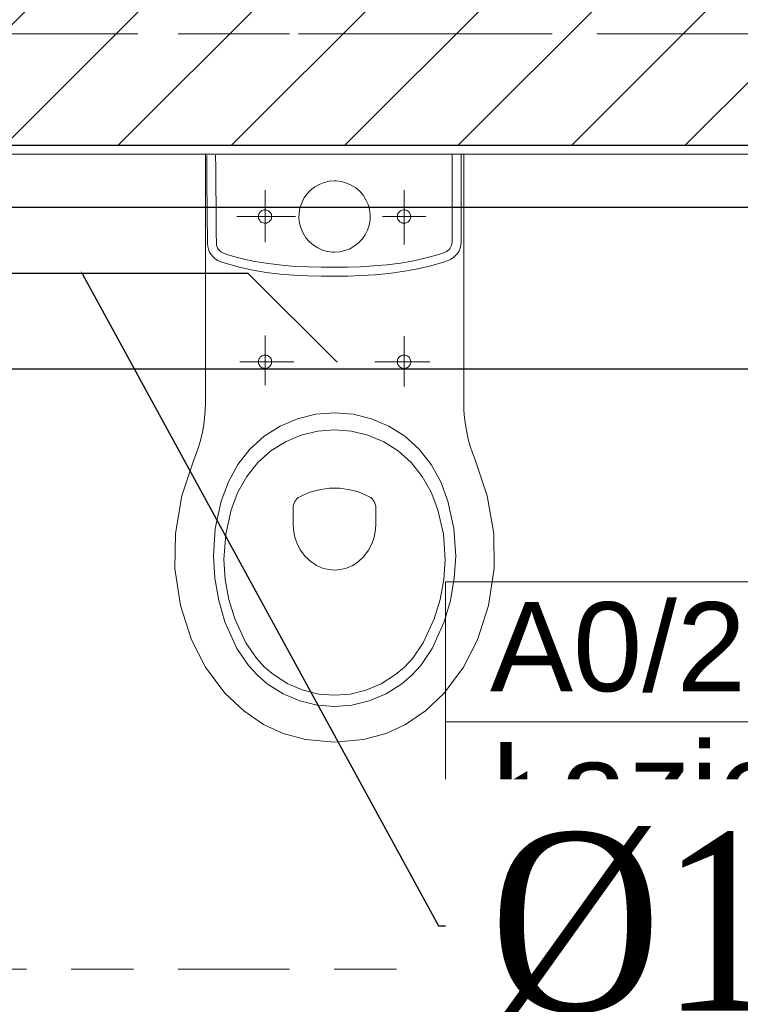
# Model space of a CAD drawing. Header units: millimetres. Extents: x -52968 to 399385, y -141133 to 110561.
# Tile 30 of 146: x 68572 to 69381, y -109582 to -108477. Entities that reach past the tile are written whole.
import ezdxf
from ezdxf import colors
from ezdxf.entities.mleader import LeaderData, LeaderLine
from ezdxf.math import Vec2, Vec3

# ---------------------------------------------------------------- set-up
doc = ezdxf.new("R2010")
doc.units = ezdxf.units.MM
for name, pattern in [('SIM-Wegliniec-21.07.2025-Parter$0$Kropki i Kreski', [360, 180, -90, 0, -90]), ('SIM-Wegliniec-21.07.2025-Parter$0$Przerywana długa', [390, 250, -140]), ('SIM-Wegliniec-21.07.2025-Parter$0$Przerywana podwójnie', [295, 125, -50, 70, -50])]:
    doc.linetypes.add(name, pattern=pattern)
doc.layers.add('_xref', color=250, linetype='Continuous')
for name, color, linetype, lineweight in [('RR_IWK_KS', 19, 'Kanalizacja', 30), ('RR_IWK_opisy', 7, 'Continuous', 0), ('RR_ks_podposadzkowa', 32, 'Kanalizacja', 30), ('SIM-Wegliniec-21.07.2025-Parter$0$Nowe_A-Armatura_Nr_pióra__2', 250, 'Continuous', 0), ('SIM-Wegliniec-21.07.2025-Parter$0$Nowe_A-Belki-Wieniec_Nr_pióra__69', 250, 'Continuous', 0), ('SIM-Wegliniec-21.07.2025-Parter$0$Nowe_A-Belki-Wieniec_Nr_pióra__90', 250, 'Continuous', 0), ('SIM-Wegliniec-21.07.2025-Parter$0$Nowe_A-Osi_Nr_pióra__20', 250, 'Continuous', 0), ('SIM-Wegliniec-21.07.2025-Parter$0$Nowe_A-Posadzki_Nr_pióra__89', 250, 'Continuous', 0), ('SIM-Wegliniec-21.07.2025-Parter$0$Nowe_A-Strefy-Parter_Nr_pióra__94', 250, 'Continuous', 0), ('SIM-Wegliniec-21.07.2025-Parter$0$Nowe_A-Ściany-Wewnętrzne', 250, 'Continuous', 0), ('SIM-Wegliniec-21.07.2025-Parter$0$Nowe_A-Ściany-Wewnętrzne_Nr_pióra__27', 250, 'Continuous', 0), ('SIM-Wegliniec-21.07.2025-Parter$0$Nowe_A-Ściany-Wewnętrzne_Nr_pióra__47', 250, 'Continuous', 0), ('SIM-Wegliniec-21.07.2025-Parter$0$Nowe_Metryczki pomieszczeń Archicada_Nr_pióra__6', 250, 'Continuous', 0)]:
    doc.layers.add(name, color=color, linetype=linetype, lineweight=lineweight)
doc.styles.add('Garamond', font='GARA.TTF')
doc.styles.add('SIM-Wegliniec-21.07.2025-Parter$0$STYL_AUTOMATYCZNY_2', font='arial.ttf')
doc.styles.get("Standard").update_dxf_attribs({"font": 'arial.ttf'})
doc.linetypes.add('Kanalizacja', pattern='A,25,0,["◄",Standard,S=5,R=0,X=-5,Y=-2.5],0', length=25)

# ---------------------------------------------------------------- blocks, each defined once
blk = doc.blocks.new('SIM-Wegliniec-21.07.2025-Parter')
at = {"layer": 'SIM-Wegliniec-21.07.2025-Parter$0$Nowe_A-Ściany-Wewnętrzne', "linetype": 'Continuous', "lineweight": 0}
h = blk.add_hatch(dxfattribs=at)
h.set_pattern_fill('Bloczki_ceramiczne', color=256, style=0, pattern_type=2)
h.set_pattern_definition([(45, (0, 0), (-63.63961, 63.63961), [])])
h.paths.add_polyline_path([(68530.1, -108617.6), (70370.1, -108617.6), (70370.1, -108367.6), (68530.1, -108367.6)])
at = {"layer": 'SIM-Wegliniec-21.07.2025-Parter$0$Nowe_A-Ściany-Wewnętrzne', "linetype": 'Continuous', "lineweight": 0, "true_color": 0x000000}
h = blk.add_hatch(dxfattribs=at)
h.set_pattern_fill('Tynk', color=18, style=0, pattern_type=2)
h.set_pattern_definition([(0, (0, 0), (0, 86.60254), [0, -50]), (0, (25, 43.3), (0, 86.60254), [0, -50])])
h.paths.add_polyline_path([(67665.1, -108627.6), (70370.1, -108627.6), (70370.1, -108617.6), (67665.1, -108617.6)])
at = {"layer": 'SIM-Wegliniec-21.07.2025-Parter$0$Nowe_A-Armatura_Nr_pióra__2', "linetype": 'Continuous', "lineweight": 13}
for p, q in [((68780.3, -108627.6), (68798.4, -108627.6)), ((68780.3, -108627.6), (68780.3, -108662.6)), ((68781.8, -108629), (68781.9, -108643)), ((68791.8, -108628.9), (68791.9, -108642.9)), ((68798.4, -108627.6), (68816.5, -108627.6)), ((68816.5, -108627.6), (68834.7, -108627.6)), ((68834.7, -108627.6), (68852.8, -108627.6)), ((68852.8, -108627.6), (68870.9, -108627.6)), ((68870.9, -108627.6), (68889, -108627.6)), ((68889, -108627.6), (68907.2, -108627.6)), ((68907.2, -108627.6), (68925.3, -108627.6)), ((68943.4, -108627.6), (68925.3, -108627.6)), ((68961.5, -108627.6), (68943.4, -108627.6)), ((68979.7, -108627.6), (68961.5, -108627.6)), ((68997.8, -108627.6), (68979.7, -108627.6)), ((69015.9, -108627.6), (68997.8, -108627.6)), ((69034, -108627.6), (69015.9, -108627.6)), ((69052.2, -108627.6), (69034, -108627.6)), ((69070.3, -108627.6), (69052.2, -108627.6)), ((69057.3, -108627.6), (69057.3, -108641.6)), ((69067.3, -108627.6), (69067.3, -108641.6)), ((69070.3, -108627.6), (69070.3, -108662.6)), ((68781.9, -108643), (68782, -108656.3)), ((68791.9, -108642.9), (68792, -108656.2)), ((69057.3, -108641.6), (69057.3, -108654.9)), ((69067.3, -108641.6), (69067.3, -108654.9)), ((68782, -108656.3), (68782.1, -108669)), ((68792, -108656.2), (68792.1, -108668.9)), ((69057.3, -108654.9), (69057.3, -108667.6)), ((69067.3, -108654.9), (69067.3, -108667.6)), ((68780.3, -108662.6), (68780.3, -108697.5)), ((68903.1, -108664.4), (68898.4, -108668)), ((68908.2, -108661.5), (68903.1, -108664.4)), ((68913.7, -108659.4), (68908.2, -108661.5)), ((68919.4, -108658), (68913.7, -108659.4)), ((68925.3, -108657.6), (68919.4, -108658)), ((68927.2, -108657.6), (68925.3, -108657.6)), ((68933.1, -108658.4), (68927.2, -108657.6)), ((68938.7, -108660), (68933.1, -108658.4)), ((68944.1, -108662.4), (68938.7, -108660)), ((68949.1, -108665.5), (68944.1, -108662.4)), ((68953.6, -108669.3), (68949.1, -108665.5)), ((69057.3, -108667.6), (69057.3, -108679.9)), ((69067.3, -108667.6), (69067.3, -108679.9)), ((69070.3, -108662.6), (69070.3, -108697.5)), ((68782.1, -108669), (68782.3, -108681.3)), ((68792.1, -108668.9), (68792.3, -108681.2)), ((68847.3, -108668.1), (68847.3, -108675.4)), ((68847.3, -108675.4), (68847.3, -108682.7)), ((68891, -108677), (68888.4, -108682.3)), ((68894.4, -108672.2), (68891, -108677)), ((68898.4, -108668), (68894.4, -108672.2)), ((68957.4, -108673.8), (68953.6, -108669.3)), ((68960.5, -108678.8), (68957.4, -108673.8)), ((68962.9, -108684.1), (68960.5, -108678.8)), ((69003.3, -108668.1), (69003.3, -108675.8)), ((69003.3, -108675.8), (69003.3, -108683.4)), ((68782.3, -108681.3), (68782.4, -108693.3)), ((68792.3, -108681.2), (68792.4, -108693.2)), ((68847.3, -108682.7), (68847.3, -108690)), ((68847.3, -108690), (68847.3, -108697.3)), ((68886.5, -108687.9), (68885.5, -108693.7)), ((68888.4, -108682.3), (68886.5, -108687.9)), ((68964.5, -108689.8), (68962.9, -108684.1)), ((68965.2, -108695.6), (68964.5, -108689.8)), ((69003.3, -108683.4), (69003.3, -108691)), ((69057.3, -108679.9), (69057.3, -108691.9)), ((69067.3, -108679.9), (69067.3, -108691.9)), ((68780.3, -108697.5), (68780.3, -108732.5)), ((68782.4, -108693.3), (68782.5, -108704.9)), ((68792.4, -108693.2), (68792.5, -108704.8)), ((68845.3, -108697.6), (68815.8, -108697.6)), ((68839.8, -108697.2), (68839.9, -108696.1)), ((68839.8, -108698.3), (68839.8, -108697.2)), ((68840, -108699.4), (68839.8, -108698.3)), ((68839.9, -108696.1), (68840.2, -108695.1)), ((68840.4, -108700.5), (68840, -108699.4)), ((68840.2, -108695.1), (68840.7, -108694.1)), ((68840.9, -108701.4), (68840.4, -108700.5)), ((68840.7, -108694.1), (68841.3, -108693.1)), ((68841.3, -108693.1), (68842, -108692.3)), ((68842, -108692.3), (68842.8, -108691.6)), ((68842.8, -108691.6), (68843.8, -108691)), ((68843.8, -108691), (68844.8, -108690.5)), ((68844.8, -108690.5), (68845.8, -108690.2)), ((68862.8, -108697.6), (68845.3, -108697.6)), ((68845.8, -108690.2), (68846.9, -108690.1)), ((68846.9, -108690.1), (68848, -108690.1)), ((68847.3, -108697.3), (68847.3, -108704.6)), ((68848, -108690.1), (68849.1, -108690.3)), ((68849.1, -108690.3), (68850.2, -108690.7)), ((68850.2, -108690.7), (68851.1, -108691.2)), ((68851.1, -108691.2), (68852, -108691.8)), ((68852, -108691.8), (68852.8, -108692.6)), ((68852.8, -108692.6), (68853.5, -108693.4)), ((68853.5, -108693.4), (68854.1, -108694.4)), ((68854.1, -108700.8), (68853.5, -108701.8)), ((68854.1, -108694.4), (68854.5, -108695.4)), ((68854.5, -108699.8), (68854.1, -108700.8)), ((68854.5, -108695.4), (68854.7, -108696.5)), ((68854.7, -108698.7), (68854.5, -108699.8)), ((68854.7, -108696.5), (68854.8, -108697.6)), ((68854.8, -108697.6), (68854.7, -108698.7)), ((68881.3, -108697.6), (68862.8, -108697.6)), ((68885.5, -108693.7), (68885.3, -108699.6)), ((68885.3, -108699.6), (68886.1, -108705.4)), ((68965.1, -108701.5), (68965.2, -108695.6)), ((68980.9, -108697.6), (68979.1, -108697.6)), ((68998.4, -108697.6), (68980.9, -108697.6)), ((68995.9, -108696.5), (68995.8, -108697.6)), ((68995.8, -108697.6), (68995.9, -108698.7)), ((68996.1, -108695.4), (68995.9, -108696.5)), ((68995.9, -108698.7), (68996.1, -108699.8)), ((68996.5, -108694.4), (68996.1, -108695.4)), ((68996.1, -108699.8), (68996.5, -108700.8)), ((68997.1, -108693.4), (68996.5, -108694.4)), ((68996.5, -108700.8), (68997.1, -108701.8)), ((68997.7, -108692.6), (68997.1, -108693.4)), ((68998.5, -108691.8), (68997.7, -108692.6)), ((69027.9, -108697.6), (68998.4, -108697.6)), ((68999.4, -108691.2), (68998.5, -108691.8)), ((69000.4, -108690.7), (68999.4, -108691.2)), ((69001.5, -108690.3), (69000.4, -108690.7)), ((69002.6, -108690.1), (69001.5, -108690.3)), ((69003.7, -108690.1), (69002.6, -108690.1)), ((69003.3, -108691), (69003.3, -108698.7)), ((69003.3, -108698.7), (69003.3, -108706.3)), ((69004.7, -108690.2), (69003.7, -108690.1)), ((69005.8, -108690.5), (69004.7, -108690.2)), ((69006.8, -108691), (69005.8, -108690.5)), ((69007.8, -108691.6), (69006.8, -108691)), ((69008.6, -108692.3), (69007.8, -108691.6)), ((69009.3, -108693.1), (69008.6, -108692.3)), ((69009.9, -108694.1), (69009.3, -108693.1)), ((69009.7, -108701.4), (69010.2, -108700.5)), ((69010.3, -108695.1), (69009.9, -108694.1)), ((69010.2, -108700.5), (69010.6, -108699.4)), ((69010.6, -108696.1), (69010.3, -108695.1)), ((69010.8, -108697.2), (69010.6, -108696.1)), ((69010.6, -108699.4), (69010.8, -108698.3)), ((69010.8, -108698.3), (69010.8, -108697.2)), ((69057.3, -108691.9), (69057.3, -108703.5)), ((69067.3, -108691.9), (69067.3, -108703.5)), ((69070.3, -108697.5), (69070.3, -108732.5)), ((68782.5, -108704.9), (68782.6, -108716.4)), ((68792.5, -108704.8), (68792.6, -108716.3)), ((68841.5, -108702.4), (68840.9, -108701.4)), ((68842.3, -108703.2), (68841.5, -108702.4)), ((68843.1, -108703.8), (68842.3, -108703.2)), ((68844.1, -108704.4), (68843.1, -108703.8)), ((68845.1, -108704.8), (68844.1, -108704.4)), ((68846.2, -108705), (68845.1, -108704.8)), ((68847.3, -108705.1), (68846.2, -108705)), ((68847.3, -108704.6), (68847.3, -108711.9)), ((68848, -108705.1), (68847.3, -108705.1)), ((68847.3, -108711.9), (68847.3, -108719.2)), ((68849.1, -108704.9), (68848, -108705.1)), ((68850.2, -108704.5), (68849.1, -108704.9)), ((68851.1, -108704), (68850.2, -108704.5)), ((68852, -108703.4), (68851.1, -108704)), ((68852.8, -108702.6), (68852, -108703.4)), ((68853.5, -108701.8), (68852.8, -108702.6)), ((68886.1, -108705.4), (68887.7, -108711.1)), ((68887.7, -108711.1), (68890.1, -108716.4)), ((68962.2, -108712.9), (68964.1, -108707.3)), ((68964.1, -108707.3), (68965.1, -108701.5)), ((68997.1, -108701.8), (68997.7, -108702.6)), ((68997.7, -108702.6), (68998.5, -108703.4)), ((68998.5, -108703.4), (68999.4, -108704)), ((68999.4, -108704), (69000.4, -108704.5)), ((69000.4, -108704.5), (69001.5, -108704.9)), ((69001.5, -108704.9), (69002.6, -108705.1)), ((69002.6, -108705.1), (69003.3, -108705.1)), ((69003.3, -108705.1), (69004.4, -108705)), ((69003.3, -108706.3), (69003.3, -108713.9)), ((69004.4, -108705), (69005.5, -108704.8)), ((69005.5, -108704.8), (69006.5, -108704.4)), ((69006.5, -108704.4), (69007.5, -108703.8)), ((69007.5, -108703.8), (69008.3, -108703.2)), ((69008.3, -108703.2), (69009.1, -108702.4)), ((69009.1, -108702.4), (69009.7, -108701.4)), ((69057.3, -108703.5), (69057.3, -108715)), ((69067.3, -108703.5), (69067.3, -108715)), ((68782.6, -108716.4), (68782.7, -108727.7)), ((68792.6, -108716.3), (68792.7, -108727.6)), ((68847.3, -108719.2), (68847.3, -108726.5)), ((68890.1, -108716.4), (68893.2, -108721.4)), ((68893.2, -108721.4), (68897, -108725.9)), ((68952.2, -108727.2), (68956.2, -108723)), ((68956.2, -108723), (68959.6, -108718.2)), ((68959.6, -108718.2), (68962.2, -108712.9)), ((69003.3, -108713.9), (69003.3, -108721.5)), ((69003.3, -108721.5), (69003.3, -108729.2)), ((69057.3, -108715), (69057.3, -108726.3)), ((69067.3, -108715), (69067.3, -108726.3)), ((68780.3, -108732.5), (68780.3, -108767.4)), ((68782.7, -108727.7), (68783, -108731.1)), ((68783, -108731.1), (68783.8, -108734.4)), ((68792.7, -108727.6), (68792.9, -108729.5)), ((68792.9, -108729.5), (68793.3, -108731.3)), ((68793.3, -108731.3), (68794, -108732.9)), ((68794, -108732.9), (68795, -108734.5)), ((68897, -108725.9), (68901.5, -108729.7)), ((68901.5, -108729.7), (68906.4, -108732.8)), ((68906.4, -108732.8), (68911.8, -108735.2)), ((68936.9, -108735.8), (68942.4, -108733.7)), ((68942.4, -108733.7), (68947.5, -108730.8)), ((68947.5, -108730.8), (68952.2, -108727.2)), ((69055.1, -108733.2), (69054, -108734.6)), ((69056, -108731.7), (69055.1, -108733.2)), ((69056.7, -108730), (69056, -108731.7)), ((69057.1, -108728.2), (69056.7, -108730)), ((69057.3, -108726.3), (69057.1, -108728.2)), ((69066.2, -108733), (69065, -108736.1)), ((69067, -108729.7), (69066.2, -108733)), ((69067.3, -108726.3), (69067, -108729.7)), ((69070.3, -108732.5), (69070.3, -108767.4)), ((68783.8, -108734.4), (68785.1, -108737.5)), ((68785.1, -108737.5), (68786.8, -108740.3)), ((68786.8, -108740.3), (68789, -108742.9)), ((68789, -108742.9), (68791.4, -108745.1)), ((68791.4, -108745.1), (68794.3, -108746.9)), ((68795, -108734.5), (68796.1, -108735.9)), ((68796.1, -108735.9), (68797.5, -108737.1)), ((68797.5, -108737.1), (68799, -108738.1)), ((68799, -108738.1), (68800.7, -108738.8)), ((68808, -108741.2), (68800.8, -108738.8)), ((68822, -108745.1), (68808, -108741.2)), ((68836, -108748), (68822, -108745.1)), ((68911.8, -108735.2), (68917.5, -108736.8)), ((68917.5, -108736.8), (68923.3, -108737.5)), ((68923.3, -108737.5), (68925.3, -108737.6)), ((68925.3, -108737.6), (68931.1, -108737.1)), ((68931.1, -108737.1), (68936.9, -108735.8)), ((69014.2, -108747.2), (69028.2, -108744.1)), ((69028.2, -108744.1), (69042.2, -108740.1)), ((69042.2, -108740.1), (69049.3, -108737.6)), ((69051.1, -108736.8), (69049.4, -108737.6)), ((69052.6, -108735.8), (69051.1, -108736.8)), ((69054, -108734.6), (69052.6, -108735.8)), ((69058.7, -108743.7), (69055.9, -108745.6)), ((69061.2, -108741.5), (69058.7, -108743.7)), ((69063.3, -108739), (69061.2, -108741.5)), ((69065, -108736.1), (69063.3, -108739)), ((68794.3, -108746.9), (68797.4, -108748.3)), ((68803.9, -108750.4), (68797.4, -108748.3)), ((68818.4, -108754.5), (68803.9, -108750.4)), ((68833.4, -108757.7), (68818.4, -108754.5)), ((68851, -108750.5), (68836, -108748)), ((68866, -108752.4), (68851, -108750.5)), ((68881.1, -108753.6), (68866, -108752.4)), ((68895.6, -108754.2), (68881.1, -108753.6)), ((68910.3, -108754.6), (68895.6, -108754.2)), ((68925.1, -108754.6), (68910.3, -108754.6)), ((68925.1, -108754.6), (68940, -108754.4)), ((68940, -108754.4), (68954.6, -108754)), ((68954.6, -108754), (68969.1, -108753.1)), ((68969.1, -108753.1), (68984.2, -108751.8)), ((68984.2, -108751.8), (68999.2, -108749.8)), ((68999.2, -108749.8), (69014.2, -108747.2)), ((69016.9, -108756.8), (69031.8, -108753.5)), ((69031.8, -108753.5), (69046.4, -108749.2)), ((69046.4, -108749.2), (69052.8, -108747)), ((69055.9, -108745.6), (69052.8, -108747)), ((68848.7, -108760.3), (68833.4, -108757.7)), ((68864.1, -108762.2), (68848.7, -108760.3)), ((68879.5, -108763.5), (68864.1, -108762.2)), ((68895.3, -108764.2), (68879.5, -108763.5)), ((68910.2, -108764.6), (68895.3, -108764.2)), ((68925.2, -108764.6), (68910.2, -108764.6)), ((68925.1, -108764.6), (68940.2, -108764.4)), ((68940.2, -108764.4), (68955.1, -108763.9)), ((68955.1, -108763.9), (68970.8, -108763)), ((68970.8, -108763), (68986.3, -108761.6)), ((68986.3, -108761.6), (69001.6, -108759.5)), ((69001.6, -108759.5), (69016.9, -108756.8)), ((68780.3, -108767.4), (68780.3, -108802.4)), ((69070.3, -108767.4), (69070.3, -108802.4)), ((68780.3, -108802.4), (68780.3, -108837.3)), ((69070.3, -108802.4), (69070.3, -108837.3)), ((68847.3, -108831.1), (68847.3, -108838.1)), ((69003.3, -108832.1), (69003.3, -108839.2)), ((68780.3, -108837.3), (68780.3, -108872.3)), ((68847.3, -108838.1), (68847.3, -108845.1)), ((69003.3, -108839.2), (69003.3, -108846.2)), ((69070.3, -108837.3), (69070.3, -108872.3)), ((68841.3, -108856.1), (68842, -108855.3)), ((68842, -108855.3), (68842.8, -108854.6)), ((68842.8, -108854.6), (68843.8, -108854)), ((68843.8, -108854), (68844.8, -108853.5)), ((68844.8, -108853.5), (68845.8, -108853.2)), ((68845.8, -108853.2), (68846.9, -108853.1)), ((68846.9, -108853.1), (68848, -108853.1)), ((68847.3, -108845.1), (68847.3, -108852.1)), ((68847.3, -108852.1), (68847.3, -108859.1)), ((68848, -108853.1), (68849.1, -108853.3)), ((68849.1, -108853.3), (68850.2, -108853.7)), ((68850.2, -108853.7), (68851.1, -108854.2)), ((68851.1, -108854.2), (68852, -108854.8)), ((68852, -108854.8), (68852.8, -108855.6)), ((68852.8, -108855.6), (68853.5, -108856.4)), ((68997.7, -108855.6), (68997.1, -108856.4)), ((68998.5, -108854.8), (68997.7, -108855.6)), ((68999.4, -108854.2), (68998.5, -108854.8)), ((69000.4, -108853.7), (68999.4, -108854.2)), ((69001.5, -108853.3), (69000.4, -108853.7)), ((69002.6, -108853.1), (69001.5, -108853.3)), ((69003.7, -108853.1), (69002.6, -108853.1)), ((69003.3, -108846.2), (69003.3, -108853.2)), ((69003.3, -108853.2), (69003.3, -108860.3)), ((69004.7, -108853.2), (69003.7, -108853.1)), ((69005.8, -108853.5), (69004.7, -108853.2)), ((69006.8, -108854), (69005.8, -108853.5)), ((69007.8, -108854.6), (69006.8, -108854)), ((69008.6, -108855.3), (69007.8, -108854.6)), ((69009.3, -108856.1), (69008.6, -108855.3)), ((68826.5, -108860.6), (68818.9, -108860.6)), ((68834.1, -108860.6), (68826.5, -108860.6)), ((68841.7, -108860.6), (68834.1, -108860.6)), ((68839.8, -108860.2), (68839.9, -108859.1)), ((68839.8, -108861.3), (68839.8, -108860.2)), ((68840, -108862.4), (68839.8, -108861.3)), ((68839.9, -108859.1), (68840.2, -108858.1)), ((68840.4, -108863.5), (68840, -108862.4)), ((68840.2, -108858.1), (68840.7, -108857.1)), ((68840.9, -108864.4), (68840.4, -108863.5)), ((68840.7, -108857.1), (68841.3, -108856.1)), ((68841.5, -108865.4), (68840.9, -108864.4)), ((68842.3, -108866.2), (68841.5, -108865.4)), ((68849.3, -108860.6), (68841.7, -108860.6)), ((68843.1, -108866.8), (68842.3, -108866.2)), ((68844.1, -108867.4), (68843.1, -108866.8)), ((68847.3, -108859.1), (68847.3, -108866.1)), ((68847.3, -108866.1), (68847.3, -108873)), ((68856.8, -108860.6), (68849.3, -108860.6)), ((68852, -108866.4), (68851.1, -108867)), ((68852.8, -108865.6), (68852, -108866.4)), ((68853.5, -108864.8), (68852.8, -108865.6)), ((68853.5, -108856.4), (68854.1, -108857.4)), ((68854.1, -108863.8), (68853.5, -108864.8)), ((68854.1, -108857.4), (68854.5, -108858.4)), ((68854.5, -108862.8), (68854.1, -108863.8)), ((68854.5, -108858.4), (68854.7, -108859.5)), ((68854.7, -108861.7), (68854.5, -108862.8)), ((68854.7, -108859.5), (68854.8, -108860.6)), ((68854.8, -108860.6), (68854.7, -108861.7)), ((68864.4, -108860.6), (68856.8, -108860.6)), ((68872, -108860.6), (68864.4, -108860.6)), ((68879.6, -108860.6), (68872, -108860.6)), ((68978.2, -108860.6), (68970.4, -108860.6)), ((68985.9, -108860.6), (68978.2, -108860.6)), ((68993.6, -108860.6), (68985.9, -108860.6)), ((69001.3, -108860.6), (68993.6, -108860.6)), ((68995.9, -108859.5), (68995.8, -108860.6)), ((68995.8, -108860.6), (68995.9, -108861.7)), ((68996.1, -108858.4), (68995.9, -108859.5)), ((68995.9, -108861.7), (68996.1, -108862.8)), ((68996.5, -108857.4), (68996.1, -108858.4)), ((68996.1, -108862.8), (68996.5, -108863.8)), ((68997.1, -108856.4), (68996.5, -108857.4)), ((68996.5, -108863.8), (68997.1, -108864.8)), ((68997.1, -108864.8), (68997.7, -108865.6)), ((68997.7, -108865.6), (68998.5, -108866.4)), ((68998.5, -108866.4), (68999.4, -108867)), ((69009.1, -108860.6), (69001.3, -108860.6)), ((69003.3, -108860.3), (69003.3, -108867.3)), ((69006.5, -108867.4), (69007.5, -108866.8)), ((69007.5, -108866.8), (69008.3, -108866.2)), ((69008.3, -108866.2), (69009.1, -108865.4)), ((69016.8, -108860.6), (69009.1, -108860.6)), ((69009.1, -108865.4), (69009.7, -108864.4)), ((69009.9, -108857.1), (69009.3, -108856.1)), ((69009.7, -108864.4), (69010.2, -108863.5)), ((69010.3, -108858.1), (69009.9, -108857.1)), ((69010.2, -108863.5), (69010.6, -108862.4)), ((69010.6, -108859.1), (69010.3, -108858.1)), ((69010.8, -108860.2), (69010.6, -108859.1)), ((69010.6, -108862.4), (69010.8, -108861.3)), ((69010.8, -108861.3), (69010.8, -108860.2)), ((69024.5, -108860.6), (69016.8, -108860.6)), ((69032.3, -108860.6), (69024.5, -108860.6)), ((68780.3, -108872.3), (68780.3, -108907.2)), ((68845.1, -108867.8), (68844.1, -108867.4)), ((68846.2, -108868), (68845.1, -108867.8)), ((68847.3, -108868.1), (68846.2, -108868)), ((68848, -108868.1), (68847.3, -108868.1)), ((68847.3, -108873), (68847.3, -108880)), ((68849.1, -108867.9), (68848, -108868.1)), ((68850.2, -108867.5), (68849.1, -108867.9)), ((68851.1, -108867), (68850.2, -108867.5)), ((68999.4, -108867), (69000.4, -108867.5)), ((69000.4, -108867.5), (69001.5, -108867.9)), ((69001.5, -108867.9), (69002.6, -108868.1)), ((69002.6, -108868.1), (69003.3, -108868.1)), ((69003.3, -108867.3), (69003.3, -108874.3)), ((69003.3, -108868.1), (69004.4, -108868)), ((69003.3, -108874.3), (69003.3, -108881.3)), ((69004.4, -108868), (69005.5, -108867.8)), ((69005.5, -108867.8), (69006.5, -108867.4)), ((69070.3, -108872.3), (69070.3, -108907.2)), ((68847.3, -108880), (68847.3, -108887)), ((69003.3, -108881.3), (69003.3, -108888.4)), ((68780.3, -108907.2), (68780.1, -108915.4)), ((69070.3, -108907.2), (69070.5, -108915.4)), ((68780.1, -108915.4), (68779.5, -108923.5)), ((68883.8, -108924.6), (68904.3, -108919.5)), ((68904.3, -108919.5), (68925.3, -108917.8)), ((68946.3, -108919.5), (68925.3, -108917.8)), ((68966.8, -108924.6), (68946.3, -108919.5)), ((69070.5, -108915.4), (69071.1, -108923.5)), ((68778.4, -108931.6), (68777, -108939.6)), ((68779.5, -108923.5), (68778.4, -108931.6)), ((68846.3, -108944.3), (68864.3, -108932.9)), ((68864.3, -108932.9), (68883.8, -108924.6)), ((68986.3, -108932.9), (68966.8, -108924.6)), ((69004.3, -108944.3), (68986.3, -108932.9)), ((69071.1, -108923.5), (69072.1, -108931.6)), ((69072.1, -108931.6), (69073.6, -108939.6)), ((68777, -108939.6), (68775.1, -108947.5)), ((68870.1, -108950.5), (68887.7, -108943)), ((68887.7, -108943), (68906.3, -108938.4)), ((68906.3, -108938.4), (68925.3, -108936.9)), ((68944.3, -108938.4), (68925.3, -108936.9)), ((68962.8, -108943), (68944.3, -108938.4)), ((68980.5, -108950.5), (68962.8, -108943)), ((69073.6, -108939.6), (69075.4, -108947.5)), ((68772.9, -108955.3), (68770.3, -108963)), ((68775.1, -108947.5), (68772.9, -108955.3)), ((68830.3, -108958.7), (68846.3, -108944.3)), ((68853.7, -108960.8), (68870.1, -108950.5)), ((68996.8, -108960.8), (68980.5, -108950.5)), ((69020.3, -108958.7), (69004.3, -108944.3)), ((69075.4, -108947.5), (69077.7, -108955.3)), ((69077.7, -108955.3), (69080.3, -108963)), ((68770.3, -108963), (68767.2, -108970.6)), ((68816.9, -108975.9), (68830.3, -108958.7)), ((68839.2, -108973.8), (68853.7, -108960.8)), ((69011.4, -108973.8), (68996.8, -108960.8)), ((69033.7, -108975.9), (69020.3, -108958.7)), ((69080.3, -108963), (69083.3, -108970.6)), ((68767.2, -108970.6), (68754, -109011.2)), ((68806.1, -108995.6), (68816.9, -108975.9)), ((68826.9, -108989.4), (68839.2, -108973.8)), ((69023.7, -108989.4), (69011.4, -108973.8)), ((69044.5, -108995.6), (69033.7, -108975.9)), ((69083.3, -108970.6), (69096.6, -109011.2)), ((68798, -109017.1), (68806.1, -108995.6)), ((68816.9, -109007.2), (68826.9, -108989.4)), ((69033.7, -109007.2), (69023.7, -108989.4)), ((69052.6, -109017.1), (69044.5, -108995.6)), ((68809.4, -109026.7), (68816.9, -109007.2)), ((68890, -109010.3), (68886.2, -109012.2)), ((68895, -109008.1), (68890, -109010.3)), ((68900, -109006.4), (68895, -109008.1)), ((68904.9, -109005), (68900, -109006.4)), ((68909.8, -109003.9), (68904.9, -109005)), ((68914.8, -109003.2), (68909.8, -109003.9)), ((68919.6, -109002.7), (68914.8, -109003.2)), ((68925.3, -109002.5), (68919.6, -109002.7)), ((68925.3, -109002.5), (68931, -109002.7)), ((68931, -109002.7), (68935.8, -109003.2)), ((68935.8, -109003.2), (68940.7, -109003.9)), ((68940.7, -109003.9), (68945.7, -109005)), ((68945.7, -109005), (68950.6, -109006.4)), ((68950.6, -109006.4), (68955.5, -109008.1)), ((68955.5, -109008.1), (68960.6, -109010.3)), ((68960.6, -109010.3), (68964.4, -109012.2)), ((69041.2, -109026.7), (69033.7, -109007.2)), ((68754, -109011.2), (68746.6, -109053.5)), ((68791.3, -109047.7), (68798, -109017.1)), ((68879.2, -109021.1), (68878.9, -109023.1)), ((68879.9, -109019.2), (68879.2, -109021.1)), ((68880.7, -109017.5), (68879.9, -109019.2)), ((68881.8, -109015.9), (68880.7, -109017.5)), ((68883, -109014.4), (68881.8, -109015.9)), ((68884.5, -109013.2), (68883, -109014.4)), ((68886.2, -109012.2), (68884.5, -109013.2)), ((68964.4, -109012.2), (68966.1, -109013.2)), ((68966.1, -109013.2), (68967.5, -109014.4)), ((68967.5, -109014.4), (68968.8, -109015.9)), ((68968.8, -109015.9), (68969.9, -109017.5)), ((68969.9, -109017.5), (68970.7, -109019.2)), ((68970.7, -109019.2), (68971.3, -109021.1)), ((68971.3, -109021.1), (68971.7, -109023.1)), ((69059.3, -109047.7), (69052.6, -109017.1)), ((69096.6, -109011.2), (69104, -109053.5)), ((68803.1, -109054.3), (68809.4, -109026.7)), ((68878.9, -109023.1), (68878.7, -109025.2)), ((68878.7, -109027.4), (68878.7, -109025.2)), ((68878.7, -109029.6), (68878.7, -109027.4)), ((68878.7, -109031.8), (68878.7, -109029.6)), ((68878.7, -109034), (68878.7, -109031.8)), ((68971.7, -109023.1), (68971.8, -109025.2)), ((68971.8, -109027.4), (68971.8, -109025.2)), ((68971.8, -109029.6), (68971.8, -109027.4)), ((68971.8, -109031.8), (68971.8, -109029.6)), ((68971.8, -109034), (68971.8, -109031.8)), ((69047.5, -109054.3), (69041.2, -109026.7)), ((68878.7, -109036.2), (68878.7, -109034)), ((68878.7, -109038.4), (68878.7, -109036.2)), ((68878.7, -109040.6), (68878.7, -109038.4)), ((68878.7, -109042.8), (68878.7, -109040.6)), ((68879.2, -109049.2), (68878.7, -109042.1)), ((68971.4, -109049.2), (68971.8, -109042.1)), ((68971.8, -109036.2), (68971.8, -109034)), ((68971.8, -109038.4), (68971.8, -109036.2)), ((68971.8, -109040.6), (68971.8, -109038.4)), ((68971.8, -109042.8), (68971.8, -109040.6)), ((68746.6, -109053.5), (68746.2, -109092.7)), ((68789.3, -109079), (68791.3, -109047.7)), ((68801.2, -109082.6), (68803.1, -109054.3)), ((68880.7, -109057.4), (68879.2, -109049.2)), ((68969.8, -109057.4), (68971.4, -109049.2)), ((69049.4, -109082.6), (69047.5, -109054.3)), ((69061.3, -109079), (69059.3, -109047.7)), ((69104, -109053.5), (69104.4, -109092.7)), ((68883.4, -109065.1), (68880.7, -109057.4)), ((68887.2, -109072.3), (68883.4, -109065.1)), ((68963.4, -109072.3), (68967.1, -109065.1)), ((68967.1, -109065.1), (68969.8, -109057.4)), ((68892.4, -109079.2), (68887.2, -109072.3)), ((68958.2, -109079.2), (68963.4, -109072.3)), ((68790.9, -109103.7), (68789.3, -109079)), ((68802.7, -109105), (68801.2, -109082.6)), ((68898.5, -109085), (68892.4, -109079.2)), ((68904.9, -109089.2), (68898.5, -109085)), ((68945.7, -109089.2), (68952.1, -109085)), ((68952.1, -109085), (68958.2, -109079.2)), ((69047.8, -109105), (69049.4, -109082.6)), ((69059.7, -109103.7), (69061.3, -109079)), ((68746.2, -109092.7), (68752.5, -109134.1)), ((68911.8, -109092.3), (68904.9, -109089.2)), ((68918.5, -109094), (68911.8, -109092.3)), ((68925.3, -109094.5), (68918.5, -109094)), ((68925.3, -109094.5), (68932.1, -109094)), ((68932.1, -109094), (68938.8, -109092.3)), ((68938.8, -109092.3), (68945.7, -109089.2)), ((69104.4, -109092.7), (69098, -109134.1)), ((68795.3, -109128.6), (68790.9, -109103.7)), ((68806.8, -109127.4), (68802.7, -109105)), ((69043.8, -109127.4), (69047.8, -109105)), ((69055.3, -109128.6), (69059.7, -109103.7)), ((68802.2, -109152.7), (68795.3, -109128.6)), ((68813.3, -109149.2), (68806.8, -109127.4)), ((69037.3, -109149.2), (69043.8, -109127.4)), ((69048.3, -109152.7), (69055.3, -109128.6)), ((68752.5, -109134.1), (68764.8, -109172.7)), ((69098, -109134.1), (69085.8, -109172.7)), ((68815.6, -109182.4), (68802.2, -109152.7)), ((68825.7, -109176), (68813.3, -109149.2)), ((69024.9, -109176), (69037.3, -109149.2)), ((69035, -109182.4), (69048.3, -109152.7)), ((68764.8, -109172.7), (68780.4, -109203.4)), ((68837.6, -109193.4), (68825.7, -109176)), ((69013, -109193.4), (69024.9, -109176)), ((69085.8, -109172.7), (69070.1, -109203.4)), ((68828.6, -109201.6), (68815.6, -109182.4)), ((69022, -109201.6), (69035, -109182.4)), ((68846.8, -109203.3), (68837.6, -109193.4)), ((69003.8, -109203.3), (69013, -109193.4)), ((68780.4, -109203.4), (68802.3, -109232.5)), ((68838.7, -109212.6), (68828.6, -109201.6)), ((68856.8, -109211.8), (68846.8, -109203.3)), ((68993.8, -109211.8), (69003.8, -109203.3)), ((69011.9, -109212.6), (69022, -109201.6)), ((69070.1, -109203.4), (69048.3, -109232.5)), ((68849.6, -109222), (68838.7, -109212.6)), ((68873, -109222.1), (68856.8, -109211.8)), ((68977.6, -109222.1), (68993.8, -109211.8)), ((69000.9, -109222), (69011.9, -109212.6)), ((68867.5, -109233.3), (68849.6, -109222)), ((68890.2, -109229.3), (68873, -109222.1)), ((68907.8, -109233.6), (68890.2, -109229.3)), ((68942.8, -109233.6), (68960.4, -109229.3)), ((68960.4, -109229.3), (68977.6, -109222.1)), ((68983.1, -109233.3), (69000.9, -109222)), ((68802.3, -109232.5), (68823.3, -109252.6)), ((68886.4, -109241.3), (68867.5, -109233.3)), ((68905.9, -109246), (68886.4, -109241.3)), ((68925.3, -109235), (68907.8, -109233.6)), ((68925.3, -109235), (68942.8, -109233.6)), ((68944.7, -109246), (68964.1, -109241.3)), ((68964.1, -109241.3), (68983.1, -109233.3)), ((69048.3, -109232.5), (69027.3, -109252.6)), ((68823.3, -109252.6), (68845.7, -109268)), ((68925.3, -109247.6), (68905.9, -109246)), ((68925.3, -109247.6), (68944.7, -109246)), ((69027.3, -109252.6), (69004.8, -109268)), ((68845.7, -109268), (68867.5, -109278)), ((69004.8, -109268), (68983.1, -109278)), ((68867.5, -109278), (68892.7, -109284.8)), ((68892.7, -109284.8), (68925.3, -109287.6)), ((68957.9, -109284.8), (68925.3, -109287.6)), ((68983.1, -109278), (68957.9, -109284.8))]:
    blk.add_line(p, q, dxfattribs=at)
at = {"layer": 'SIM-Wegliniec-21.07.2025-Parter$0$Nowe_A-Belki-Wieniec_Nr_pióra__69', "linetype": 'SIM-Wegliniec-21.07.2025-Parter$0$Kropki i Kreski', "lineweight": 13}
blk.add_line((70505.1, -108492.6), (65105.1, -108492.6), dxfattribs=at)
at = {"layer": 'SIM-Wegliniec-21.07.2025-Parter$0$Nowe_A-Belki-Wieniec_Nr_pióra__90', "linetype": 'SIM-Wegliniec-21.07.2025-Parter$0$Przerywana długa', "lineweight": 13}
blk.add_line((70380.1, -108617.6), (65230.1, -108617.6), dxfattribs=at)
at = {"layer": 'SIM-Wegliniec-21.07.2025-Parter$0$Nowe_A-Osi_Nr_pióra__20', "linetype": 'SIM-Wegliniec-21.07.2025-Parter$0$Przerywana podwójnie', "lineweight": 13}
for p, q in [((63144.7, -108492.6), (90961.9, -108492.6)), ((63144.7, -109542.6), (90961.9, -109542.6))]:
    blk.add_line(p, q, dxfattribs=at)
at = {"layer": 'SIM-Wegliniec-21.07.2025-Parter$0$Nowe_A-Posadzki_Nr_pióra__89', "linetype": 'Continuous', "lineweight": 13, "flags": 128}
blk.add_lwpolyline([(67665.1, -110437.6), (70380.1, -110437.6), (70380.1, -108617.6), (67665.1, -108617.6)], close=True, dxfattribs=at)
at = {"layer": 'SIM-Wegliniec-21.07.2025-Parter$0$Nowe_A-Strefy-Parter_Nr_pióra__94', "linetype": 'Continuous', "lineweight": 13, "flags": 128}
blk.add_lwpolyline([(67675.1, -110427.6), (69661, -110427.6), (70370.1, -110427.6), (70370.1, -108627.6), (68475.1, -108627.6), (68475.1, -108977.6), (67675.1, -108977.6)], close=True, dxfattribs=at)
at = {"layer": 'SIM-Wegliniec-21.07.2025-Parter$0$Nowe_A-Ściany-Wewnętrzne_Nr_pióra__27', "linetype": 'Continuous', "lineweight": 25}
blk.add_line((68530.1, -108617.6), (70370.1, -108617.6), dxfattribs=at)
at = {"layer": 'SIM-Wegliniec-21.07.2025-Parter$0$Nowe_A-Ściany-Wewnętrzne_Nr_pióra__47', "linetype": 'Continuous', "lineweight": 15, "flags": 128}
blk.add_lwpolyline([(67665.1, -108627.6), (70370.1, -108627.6)], dxfattribs=at)
at = {"layer": 'SIM-Wegliniec-21.07.2025-Parter$0$Nowe_Metryczki pomieszczeń Archicada_Nr_pióra__6', "linetype": 'Continuous', "lineweight": 13}
for p, q in [((69049.8, -109107.6), (69698.7, -109107.6)), ((69049.8, -109264.7), (69049.8, -109107.6)), ((69698.7, -109264.7), (69049.8, -109264.7)), ((69049.8, -109264.7), (69698.7, -109264.7)), ((69049.8, -109421.9), (69049.8, -109264.7)), ((69698.7, -109421.9), (69049.8, -109421.9)), ((69049.8, -109421.9), (69698.7, -109421.9)), ((69049.8, -109579), (69049.8, -109421.9)), ((69698.7, -109579), (69049.8, -109579))]:
    blk.add_line(p, q, dxfattribs=at)
at = {"layer": 'SIM-Wegliniec-21.07.2025-Parter$0$Nowe_Metryczki pomieszczeń Archicada_Nr_pióra__6', "lineweight": 13, "char_height": 100, "attachment_point": 1, "style": 'SIM-Wegliniec-21.07.2025-Parter$0$STYL_AUTOMATYCZNY_2'}
for s, insert in [('\\A1;{\\pql;\\pt0,2300;\\fArial|b0|i0|c238|p0;\\W1.000000;A0/2.05\\fArial|b0|i0|c238|p0;\\W1.000000;\\A1{\\H.66x;\\S^  ;}\\fArial|b0|i0|c238|p0;\\W1.000000;\\fArial|b0|i0|c238|p0;\\W1.000000;\\A1{\\H.66x;\\S^  ;}}', (69099.8, -109130.5)), ('\\A1;{\\pql;\\pt0,2300;\\fArial|b0|i0|c238|p0;\\W1.000000;Łazienka\\fArial|b0|i0|c238|p0;\\W1.000000;\\A1{\\H.66x;\\S^  ;}\\fArial|b0|i0|c238|p0;\\W1.000000;\\fArial|b0|i0|c238|p0;\\W1.000000;\\A1{\\H.66x;\\S^  ;}}', (69099.8, -109287.6))]:
    blk.add_mtext(s, dxfattribs=dict(at, insert=insert))

msp = doc.modelspace()

# ---------------------------------------------------------------- block references
at = {"layer": '_xref'}
msp.add_blockref('SIM-Wegliniec-21.07.2025-Parter', (0, 0), dxfattribs=at)

# ---------------------------------------------------------------- next in the draw order: linework, layer by layer
at = {"layer": 'RR_IWK_KS', "ltscale": 30}
msp.add_line((68088.1, -108687.2), (69556.6, -108687.2), dxfattribs=at)
at = {"layer": 'RR_ks_podposadzkowa', "ltscale": 50}
msp.add_line((70960.1, -108869.1), (68182.3, -108869.1), dxfattribs=at)

# ---------------------------------------------------------------- next in the draw order: leaders
at = {"layer": 'RR_IWK_opisy'}
ml = msp.add_multileader_mtext('Standard', dxfattribs=at)
ml.set_content('\\fGaramond|b0|i0;%%c110', color=256, style='Garamond')
ml.set_leader_properties()
ml.build(insert=Vec2(0, 0))
ml.multileader.update_dxf_attribs({"has_text_frame": 1, "text_left_attachment_type": 2, "text_right_attachment_type": 2})
ctx = ml.context
ctx.base_point, ctx.char_height, ctx.landing_gap_size, ctx.plane_origin = Vec3(68999.8, -109493.7), 200, 50, Vec3(-80477, 86262.6)
ctx.left_attachment, ctx.right_attachment = 2, 2
notes = []
notes.append((ctx, [(0, (1, 1, 0), (69041.8, -109493.7), (1, 0), 8, [(0, [(68640.5, -108758.9)], 0, [])])]))
ctx.mtext.insert = Vec3(69099.8, -109389.2)
ctx.mtext.has_bg_fill, ctx.mtext.bg_color, ctx.mtext.bg_scale_factor, ctx.mtext.bg_transparency, ctx.mtext.use_window_bg_color = 1, -1027028792, 1.3, 0, 1
for ctx, leaders in notes:
    for number, flags, end, landing, length, lines in leaders:
        leader = LeaderData()
        leader.index, (leader.has_last_leader_line, leader.has_dogleg_vector, leader.attachment_direction) = number, flags
        leader.last_leader_point, leader.dogleg_vector, leader.dogleg_length = Vec3(end), Vec3(landing), length
        for number, points, colour, breaks in lines:
            line = LeaderLine()
            line.index, line.vertices, line.color, line.breaks = number, Vec3.list(points), colors.encode_raw_color(colour), breaks
            leader.lines.append(line)
        ctx.leaders.append(leader)

# ---------------------------------------------------------------- next in the draw order: linework, layer by layer
at = {"layer": 'RR_IWK_KS', "ltscale": 30}
for p, q in [((68078.6, -108761.2), (68828.1, -108761.2)), ((68828.1, -108761.2), (68928.1, -108861.2))]:
    msp.add_line(p, q, dxfattribs=at)

doc.saveas('drawing.dxf')
